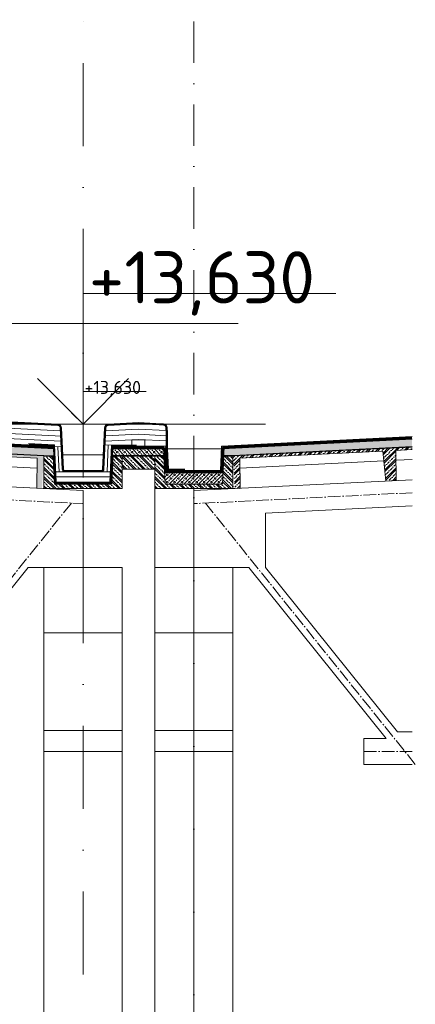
# Model space of a CAD drawing. Header units: millimetres. Extents: x -746391 to 410178, y -169697 to 100555.
# Tile 176 of 179: x 407141 to 410178, y -157226 to -149677. Entities that reach past the tile are written whole.
import ezdxf
from ezdxf.enums import TextEntityAlignment as Align

# ---------------------------------------------------------------- set-up
doc = ezdxf.new("R2010")
doc.units = ezdxf.units.MM
for name, pattern in [('AM_DIN_G_W050', [13.75, 9.75, -1.5, 1, -1.5]), ('CARKOVANA', [5, 3, -2]), ('CENTERX2', [101.6, 63.5, -12.7, 12.7, -12.7]), ('DASHDOT', [25.4, 12.7, -6.35, 0, -6.35])]:
    doc.linetypes.add(name, pattern=pattern)
doc.layers.get('0').update_dxf_attribs({"color": 9})
for name, color, linetype, lineweight in [('A99_N_kce-pohl', 9, 'Continuous', 9), ('A99_N_kce-rez-ten', 9, 'Continuous', 9), ('A99_N_koty-200-vysk', 9, 'Continuous', 9), ('A99_N_koty-50-vysk', 9, 'Continuous', 9), ('A99_N_sraf', 9, 'Continuous', 0), ('A99_S_kce-pohl', 9, 'Continuous', 5), ('A99_S_kce-rez-sil', 9, 'Continuous', 15), ('A99_S_kce-rez-ten', 9, 'Continuous', 9), ('A99_S_osy', 9, 'CENTERX2', 5), ('A99_S_sraf', 9, 'Continuous', 9)]:
    doc.layers.add(name, color=color, linetype=linetype, lineweight=lineweight)
doc.styles.add('A99_kota', font='isocpeur.ttf', dxfattribs={"height": 2})
doc.linetypes.add('IZOLACE', pattern='A,0.00254,-2.54,[134,ltypeshp.shx,S=2.54,R=0,X=-2.54,Y=0],-5.08,[134,ltypeshp.shx,S=2.54,R=180,X=2.54,Y=0],-2.54', length=10.16254)

# ---------------------------------------------------------------- blocks, each defined once
blk = doc.blocks.new('*U21')
at = {"color": 0, "linetype": 'ByBlock', "lineweight": -2}
blk.add_line((-3, 0), (7, 0), dxfattribs=at)
for points in [[(0, 0), (0, 5), (0, 5), (9.7, 5)], [(-1.75, 1.75), (0, 0), (1.75, 1.75)]]:
    blk.add_lwpolyline(points, dxfattribs=at)
at = {"color": 0, "linetype": 'ByBlock', "lineweight": -2, "style": 'A99_kota'}
for tag, p in [('VYSKA', (9.2, 7.75)), ('POPIS', (9.2, 4.5))]:
    blk.add_attdef(tag, text='', height=2, dxfattribs=at).set_placement(p, align=Align.TOP_RIGHT)

msp = doc.modelspace()

# ---------------------------------------------------------------- hatches: boundary and pattern name
at = {"layer": 'A99_S_sraf', "lineweight": 0, "transparency": 33554687}
h = msp.add_hatch(dxfattribs=at)
h.set_pattern_fill('ZELEZOBETON', color=256, scale=10, angle=-90)
h.set_pattern_definition([(45, (343417.5, -156297.5), (-35.35534, 35.35534), []), (45, (343431.64, -156297.5), (-35.35534, 35.35534), []), (45, (343459.926, -156297.5), (-21.213203, 49.497475), [20, -10, 0, -10])])
h.paths.add_polyline_path([(407325.4, -153022.1), (407322.3, -153083), (407315.5, -153220.6), (407312.9, -153271.8), (407272.9, -153269.8), (407274.4, -153039.6), (406175.8, -152984.7), (406154.3, -153213.9), (406074.4, -153209.9), (406075.9, -152979.7), (404977.3, -152924.8), (404955.8, -153153.9), (404875.9, -153149.9), (404877.4, -152919.8), (403778.8, -152864.9), (403757.3, -153094), (403677.4, -153090), (403678.9, -152859.9), (402580.3, -152805.1), (402558.8, -153034.3), (402478.9, -153030.1), (402480.4, -152800.1), (401381.8, -152745.2), (401360.3, -152974.1), (401320.4, -152972.1), (401360.8, -152163.4), (401450.7, -152167.9), (401532.6, -152732.7)])
at = {"layer": 'A99_S_sraf', "linetype": 'Continuous', "lineweight": 0, "ltscale": 2, "transparency": 33554562}
h = msp.add_hatch(dxfattribs=at)
h.set_pattern_fill('BETON-LEHKY', color=256, scale=10, angle=-90)
h.set_pattern_definition([(47.86, (371943.26, -153011.388), (-29.660305, 26.83778), []), (2.86, (371987.61, -152995.907), (26.837778, 29.660305), [5, -51.568542]), (47.86, (371992.604, -152995.657), (-29.660305, 26.83778), [5, -35]), (92.86, (371995.958, -152991.95), (-29.660305, 26.837778), [5, -51.568542]), (137.86, (371995.71, -152986.956), (-26.83778, -29.660305), [5, -35]), (2.86, (371987.008, -152983.85), (26.837778, 29.660305), [5, -51.568542]), (47.86, (371983.653, -152987.56), (-29.660305, 26.83778), [5, -35]), (92.86, (371983.902, -152992.552), (-29.660305, 26.837778), [5, -51.568542]), (137.86, (371987.61, -152995.907), (-26.83778, -29.660305), [5, -35]), (47.86, (371999.87, -152978.63), (-29.660305, 26.83778), [10, -30])])
h.paths.add_polyline_path([(407408.3, -152966.1), (401545.6, -152673.3), (401542.8, -152728.2), (407405.5, -153021.1)])
h = msp.add_hatch(dxfattribs=at)
h.set_pattern_fill('BETON-LEHKY', color=256, scale=10, angle=-90)
h.set_pattern_definition([(47.86, (371943.26, -153011.388), (-29.660305, 26.83778), []), (2.86, (371987.61, -152995.907), (26.837778, 29.660305), [5, -51.568542]), (47.86, (371992.604, -152995.657), (-29.660305, 26.83778), [5, -35]), (92.86, (371995.958, -152991.95), (-29.660305, 26.837778), [5, -51.568542]), (137.86, (371995.71, -152986.956), (-26.83778, -29.660305), [5, -35]), (2.86, (371987.008, -152983.85), (26.837778, 29.660305), [5, -51.568542]), (47.86, (371983.653, -152987.56), (-29.660305, 26.83778), [5, -35]), (92.86, (371983.902, -152992.552), (-29.660305, 26.837778), [5, -51.568542]), (137.86, (371987.61, -152995.907), (-26.83778, -29.660305), [5, -35]), (47.86, (371999.87, -152978.63), (-29.660305, 26.83778), [10, -30])])
h.paths.add_polyline_path([(410152.5, -152948.5), (410152.5, -152893.4), (408696.7, -152966.1), (408699.5, -153021.1)])
h = msp.add_hatch(dxfattribs=at)
h.set_pattern_fill('BETON-LEHKY', color=256, scale=10, angle=-90, style=0)
h.set_pattern_definition([(315, (326327.5, 85123.358), (28.284271, 28.284271), []), (270, (326340.75, 85078.29), (28.2842712, -28.2842712), [5, -51.5685425]), (315, (326340.75, 85073.29), (28.284271, 28.284271), [5, -35]), (360, (326344.284, 85069.754), (28.2842712, 28.2842712), [5, -51.5685425]), (45, (326349.284, 85069.754), (-28.284271, 28.284271), [5, -35]), (270, (326352.82, 85078.29), (28.2842712, -28.2842712), [5, -51.5685425]), (315, (326349.284, 85081.825), (28.284271, 28.284271), [5, -35]), (360, (326344.284, 85081.825), (28.2842712, 28.2842712), [5, -51.5685425]), (45, (326340.75, 85078.29), (-28.284271, 28.284271), [5, -35]), (315, (326357.39, 85065.183), (28.284271, 28.284271), [10, -30])])
h.paths.add_polyline_path([(408247.5, -153017.1), (408247.5, -152967.6), (407857.5, -152967.6), (407857.5, -153017.1)])
at = {"layer": 'A99_S_sraf', "lineweight": 0, "transparency": 33554687}
h = msp.add_hatch(dxfattribs=at)
h.set_pattern_fill('ZELEZOBETON', color=256, scale=10, angle=-90)
h.set_pattern_definition([(45, (343417.5, -156297.5), (-35.35534, 35.35534), []), (45, (343431.64, -156297.5), (-35.35534, 35.35534), []), (45, (343459.926, -156297.5), (-21.213203, 49.497475), [20, -10, 0, -10])])
h.paths.add_polyline_path([(410152.5, -152973.5), (410152.5, -152953.5), (408779.6, -153022.1), (408782.7, -153083), (408789.5, -153220.6), (408792.1, -153271.8), (408832.1, -153269.8), (408830.6, -153039.6), (409929.2, -152984.7), (409950.7, -153213.9), (410030.6, -153209.9), (410029.1, -152979.7)])
h = msp.add_hatch(dxfattribs=at)
h.set_pattern_fill('ZELEZOBETON', color=256, scale=10, angle=-90)
h.set_pattern_definition([(315, (-199372.5, 136312.5), (35.355339, 35.355339), []), (315, (-199372.5, 136298.36), (35.355339, 35.355339), []), (315, (-199372.5, 136270.074), (49.4974747, 21.2132034), [20, -10, 0, -10])])
h.paths.add_polyline_path([(407627.5, -153272.5), (407627.5, -153237.5), (407847.5, -153237.5), (407857.5, -153022.5), (407927.5, -153022.5), (407927.5, -153272.5)])
h.paths.add_polyline_path([(407327.5, -153272.5), (407327.5, -153022.5), (407397.5, -153022.5), (407407.5, -153237.5), (407627.5, -153237.5), (407627.5, -153272.5)])
at = {"layer": 'A99_S_sraf', "linetype": 'Continuous', "lineweight": 0, "transparency": 33554687}
h = msp.add_hatch(dxfattribs=at)
h.set_pattern_fill('ZELEZOBETON', color=256, scale=10, angle=-90)
h.set_pattern_definition([(315, (326327.5, 85137.5), (35.355339, 35.355339), []), (315, (326327.5, 85123.36), (35.355339, 35.355339), []), (315, (326327.5, 85095.074), (49.497475, 21.213203), [20, -10, 0, -10])])
h.paths.add_polyline_path([(408177.5, -153122.5), (408177.5, -153022.5), (407927.5, -153022.5), (407927.5, -153122.5)])
at = {"layer": 'A99_S_sraf', "lineweight": 0, "transparency": 33554687}
h = msp.add_hatch(dxfattribs=at)
h.set_pattern_fill('ZELEZOBETON', color=256, scale=10, angle=-90)
h.set_pattern_definition([(315, (-198522.5, 136312.5), (35.355339, 35.355339), []), (315, (-198522.5, 136298.36), (35.355339, 35.355339), []), (315, (-198522.5, 136270.074), (49.4974747, 21.2132034), [20, -10, 0, -10])])
h.paths.add_polyline_path([(408477.5, -153272.5), (408477.5, -153237.5), (408697.5, -153237.5), (408707.5, -153022.5), (408777.5, -153022.5), (408777.5, -153272.5)])
h.paths.add_polyline_path([(408177.5, -153272.5), (408177.5, -153022.5), (408247.5, -153022.5), (408257.5, -153237.5), (408477.5, -153237.5), (408477.5, -153272.5)])
at = {"layer": 'A99_S_sraf', "linetype": 'Continuous', "lineweight": 0, "ltscale": 2, "transparency": 33554562}
h = msp.add_hatch(dxfattribs=at)
h.set_pattern_fill('BETON-LEHKY', color=256, scale=10, angle=-90, style=0)
h.set_pattern_definition([(45, (358106.642, 85137.5), (-28.284271, 28.284271), []), (360, (358151.71, 85150.75), (28.2842712, 28.2842712), [5, -51.5685425]), (45, (358156.71, 85150.75), (-28.284271, 28.284271), [5, -35]), (90, (358160.246, 85154.284), (-28.2842712, 28.2842712), [5, -51.5685425]), (135, (358160.246, 85159.284), (-28.284271, -28.284271), [5, -35]), (360, (358151.71, 85162.82), (28.2842712, 28.2842712), [5, -51.5685425]), (45, (358148.175, 85159.284), (-28.284271, 28.284271), [5, -35]), (90, (358148.175, 85154.284), (-28.2842712, 28.2842712), [5, -51.5685425]), (135, (358151.71, 85150.75), (-28.284271, -28.284271), [5, -35]), (45, (358164.817, 85167.39), (-28.284271, 28.284271), [10, -30])])
h.paths.add_polyline_path([(408697.5, -153237.5), (408701.4, -153153.1), (408253.5, -153152.5), (408257.5, -153237.5)])

# ---------------------------------------------------------------- linework, layer by layer
at = {"layer": 'A99_N_kce-pohl'}
msp.add_lwpolyline([(408817.3, -152007.3), (401557.5, -152007.3)], dxfattribs=at)
at = {"layer": 'A99_N_kce-pohl', "linetype": 'CARKOVANA', "lineweight": 0, "ltscale": 15, "const_width": 20}
msp.add_lwpolyline([(408696.2, -152956.2), (410152.5, -152883.4)], dxfattribs=at)
at = {"layer": 'A99_N_kce-pohl', "lineweight": 0}
for points in [[(408695.7, -152946.2), (410152.5, -152873.4)], [(408696.7, -152966.1), (410152.5, -152893.4)]]:
    msp.add_lwpolyline(points, dxfattribs=at)
at = {"layer": 'A99_N_kce-pohl', "linetype": 'Continuous', "lineweight": 0}
for points in [[(407846, -153161.4), (407842.7, -153232.5), (407855.3, -152962.8)], [(407852.5, -152967.6), (408244.9, -152967.6)]]:
    msp.add_lwpolyline(points, dxfattribs=at)
at = {"layer": 'A99_N_kce-rez-ten', "linetype": 'CARKOVANA', "lineweight": 0, "ltscale": 15, "const_width": 5}
for points in [[(407627.5, -153135), (407487.2, -153135, -0.400665), (407474.8, -153123.1), (407460, -152805.9, 0.386254), (407433.9, -152779.7), (401723.3, -152494.4), (401592.2, -152394.9), (401560.4, -152175.9), (401479.9, -151995), (401370, -151995)], [(407627.5, -153140), (407487.2, -153140, -0.400665), (407469.8, -153123.3), (407455, -152806.1, 0.386254), (407433.7, -152784.7), (401721.5, -152499.3), (401587.5, -152397.6), (401555.6, -152177.3), (401476.6, -152000), (401370, -152000)], [(407627.5, -153135), (407767.8, -153135, 0.400665), (407780.2, -153123.1), (407795, -152805.9, -0.386254), (407821.1, -152779.7), (408052.5, -152768.1)], [(407627.5, -153140), (407767.8, -153140, 0.400665), (407785.2, -153123.3), (407800, -152806.1, -0.386254), (407821.3, -152784.7), (408052.5, -152773.1)], [(408272.5, -152843.4), (408270.6, -152803.9, 0.386254), (408244.5, -152777.7), (408227.8, -152776.9)], [(408267.5, -152843.4), (408265.7, -152804.1, 0.386254), (408244.3, -152782.7), (408227.8, -152781.9)]]:
    msp.add_lwpolyline(points, format="xyb", dxfattribs=at)
at = {"layer": 'A99_N_kce-rez-ten', "linetype": 'Continuous', "lineweight": 0, "ltscale": 0.5}
for points in [[(407627.5, -153132.5), (407487.2, -153132.5, -0.400665), (407477.3, -153123), (407462.5, -152805.8, 0.386254), (407434, -152777.2), (401724.2, -152491.9), (401594.5, -152393.5), (401562.8, -152175.2), (401481.5, -151992.5), (401370, -151992.5)], [(407627.5, -153137.5), (407487.2, -153137.5, -0.400665), (407472.3, -153123.2), (407457.5, -152806, 0.386254), (407433.8, -152782.2), (401722.4, -152496.9), (401589.9, -152396.2), (401558, -152176.6), (401478.2, -151997.5), (401370, -151997.5)], [(407627.5, -153142.5), (407487.2, -153142.5, -0.400665), (407467.3, -153123.4), (407452.5, -152806.2, 0.386254), (407433.5, -152787.2), (401720.6, -152501.8), (401585.2, -152399), (401553.2, -152178), (401475, -152002.5), (401370, -152002.5)], [(407627.5, -153132.5), (407767.8, -153132.5, 0.400665), (407777.7, -153123), (407792.5, -152805.8, -0.386254), (407821, -152777.2), (408052.5, -152765.6)], [(407627.5, -153137.5), (407767.8, -153137.5, 0.400665), (407782.7, -153123.2), (407797.5, -152806, -0.386254), (407821.2, -152782.2), (408052.5, -152770.6)], [(407627.5, -153142.5), (407767.8, -153142.5, 0.400665), (407787.7, -153123.4), (407802.5, -152806.2, -0.386254), (407821.5, -152787.2), (408052.5, -152775.6)], [(408275, -152843.4), (408273.1, -152803.8, 0.386254), (408244.7, -152775.2), (408227.8, -152774.4)], [(408270, -152843.4), (408268.1, -152804, 0.386254), (408244.4, -152780.2), (408227.8, -152779.4)], [(408265, -152843.4), (408263.2, -152804.3, 0.386254), (408244.2, -152785.2), (408227.8, -152784.4)]]:
    msp.add_lwpolyline(points, format="xyb", dxfattribs=at)
at = {"layer": 'A99_N_kce-rez-ten', "linetype": 'Continuous', "lineweight": 0}
for points in [[(401370, -151997.5), (401478.2, -151997.5), (401558, -152176.6), (401589.9, -152396.2), (401722.4, -152496.9), (407393.9, -152780.2)], [(401370, -152002.5), (401475, -152002.5), (401553.2, -152178), (401585.2, -152399), (401720.6, -152501.8), (407393.6, -152785.2)], [(407210, -152926.2), (407408.5, -152936.1)], [(407409, -153161.4), (407412.3, -153232.5), (407399.7, -152962.8)], [(407399.9, -152965.7), (407412.3, -153232.5), (407627.5, -153232.5)], [(407408.5, -152936.1), (407421.8, -153222.5), (407627.5, -153222.5)], [(407846.5, -152936.1), (407833.2, -153222.5), (407627.5, -153222.5)], [(407856, -152947.6), (407842.7, -153232.5), (407627.5, -153232.5)], [(408036.5, -152937.9), (407796.2, -152937.4)], [(407846, -152947.6), (408264, -152947.6)], [(407782.9, -153012.5), (407472.1, -153012.5)], [(407837.5, -153142.5), (407417.5, -153142.5)]]:
    msp.add_lwpolyline(points, dxfattribs=at)
at = {"layer": 'A99_N_kce-rez-ten', "lineweight": 0}
for points in [[(407465.4, -152868.9), (401611, -152576.4)], [(407799.6, -152868.4), (408052.5, -152855.7)], [(408265, -152866.4), (408052.5, -152855.7)]]:
    msp.add_lwpolyline(points, dxfattribs=at)
at = {"layer": 'A99_N_kce-rez-ten', "linetype": 'CARKOVANA', "lineweight": 0, "ltscale": 15}
for points, const_width in [([(408217.4, -152776.4), (408052.5, -152768.1)], 5), ([(408217.2, -152781.4), (408052.5, -152773.1)], 5), ([(407209.8, -152931.2), (407209.8, -152931.2), (407408.7, -152941.1)], 10), ([(408267.5, -152865), (408267.5, -152967.4), (408275, -153130), (408407.5, -153130)], 5), ([(408272.5, -152865), (408272.5, -152967.3), (408279.8, -153125), (408407.5, -153125)], 5), ([(407403.7, -152940.9), (407417, -153227.5), (407627.5, -153227.5)], 10), ([(407851.3, -152940.9), (407838, -153227.5), (407627.5, -153227.5)], 10)]:
    msp.add_lwpolyline(points, dxfattribs=dict(at, const_width=const_width))
at = {"layer": 'A99_N_kce-rez-ten', "linetype": 'Continuous', "lineweight": 0, "ltscale": 0.5}
for points in [[(408230.1, -152774.5), (408052.5, -152765.6)], [(408227.3, -152779.4), (408052.5, -152770.6)], [(408265, -152786.3), (408052.5, -152775.6)], [(408265, -152786.3), (408265, -152967.5), (408272.6, -153132.5), (408407.5, -153132.5)], [(408270, -152842.5), (408270, -152967.4), (408277.4, -153127.5), (408407.5, -153127.5)], [(408274.9, -152842.5), (408275, -152967.3), (408282.2, -153122.5), (408407.5, -153122.5)], [(407398.6, -152945.6), (407459.1, -152948.7)]]:
    msp.add_lwpolyline(points, dxfattribs=at)
at = {"layer": 'A99_N_kce-rez-ten', "linetype": 'CARKOVANA', "lineweight": 5, "ltscale": 15, "const_width": 10}
msp.add_lwpolyline([(408036.7, -152942.9), (408036.7, -152942.9), (407846.2, -152942.4)], dxfattribs=at)
at = {"layer": 'A99_N_sraf', "color": 1, "linetype": 'IZOLACE', "ltscale": 3.8}
for points in [[(407453.5, -152828.2), (401605.1, -152536.1)], [(407457.3, -152908.5), (401616.8, -152616.7)], [(407801.4, -152828.9), (408052.5, -152816.3)], [(408265, -152827), (408052.5, -152816.3)], [(407797.7, -152908.5), (408052.5, -152895.8)], [(408265, -152906.4), (408052.5, -152895.8)], [(407422.5, -153182.5), (407835, -153182.5)]]:
    msp.add_lwpolyline(points, dxfattribs=at)
at = {"layer": 'A99_N_sraf', "color": 1, "linetype": 'IZOLACE', "ltscale": 2}
msp.add_lwpolyline([(407434.4, -152954.1), (407443.1, -153142.5)], dxfattribs=at)
at = {"layer": 'A99_N_sraf', "color": 1, "linetype": 'IZOLACE', "lineweight": 0, "ltscale": 2}
msp.add_lwpolyline([(407821.4, -152937.5), (407811.9, -153142.5)], dxfattribs=at)
at = {"layer": 'A99_N_sraf', "linetype": 'Continuous', "lineweight": 0, "ltscale": 2, "transparency": 33554562}
for points in [[(408477.5, -153152.5), (408253.5, -153152.5), (408244.4, -152955.4)], [(408477.5, -153152.5), (408701.5, -153152.5), (408710.6, -152955.4)]]:
    msp.add_lwpolyline(points, dxfattribs=at)
at = {"layer": 'A99_S_kce-pohl', "lineweight": 5}
for p, q in [((409782.8, -155187.5), (409782.8, -155387.5)), ((409952.6, -155187.5), (409782.8, -155187.5))]:
    msp.add_line(p, q, dxfattribs=at)
for points in [[(398627.5, -152837.5), (407627.5, -153287.5)], [(410152.5, -153203.8), (408477.5, -153287.5)], [(410152.5, -153404), (409027.5, -153460.2)], [(409027.5, -153876.6), (409027.5, -153460.2)], [(406152.4, -155187.5), (407205.1, -153877.5)], [(407627.5, -153877.5), (407205.1, -153877.5)], [(408477.5, -153877.5), (408899.9, -153877.5)], [(409952.6, -155187.5), (408899.9, -153877.5)], [(410040.7, -155137.5), (409027.5, -153876.6)], [(410152.5, -155137.5), (410040.7, -155137.5)], [(410152.5, -155387.5), (409782.8, -155387.5)]]:
    msp.add_lwpolyline(points, dxfattribs=at)
at = {"layer": 'A99_S_kce-pohl', "color": 253, "linetype": 'AM_DIN_G_W050', "lineweight": 0, "ltscale": 10}
for points in [[(398622.5, -152937.4), (407622.5, -153387.4)], [(410152.5, -153303.9), (408482.5, -153387.4)], [(405927.5, -155387.5), (407538.2, -153383.2)], [(410177.5, -155387.5), (408566.8, -153383.2)], [(409782.8, -155287.5), (409782.8, -155287.5), (410152.5, -155287.5)]]:
    msp.add_lwpolyline(points, dxfattribs=at)
at = {"layer": 'A99_S_kce-pohl'}
for points in [[(407327.5, -158627.5), (407327.5, -153877.5), (407927.5, -153877.5), (407927.5, -166407.5)], [(408777.5, -158627.5), (408777.5, -153877.5), (408177.5, -153877.5), (408177.5, -166407.5)]]:
    msp.add_lwpolyline(points, dxfattribs=at)
at = {"layer": 'A99_S_kce-rez-sil', "lineweight": 13}
msp.add_line((408177.5, -166407.5), (408177.5, -153122.5), dxfattribs=at)
for points in [[(407927.5, -153272.5), (407272.9, -153269.8), (407274.4, -153039.6), (406175.8, -152984.7), (406154.3, -153213.9), (406114.4, -153211.9), (406114.4, -153211.9)], [(408477.5, -153272.5), (408832.1, -153269.8), (408830.6, -153039.6), (409929.2, -152984.7), (409950.7, -153213.9), (409990.6, -153211.9), (409990.6, -153211.9)], [(410152.5, -152973.5), (410029.1, -152979.7), (410030.6, -153209.9), (409990.6, -153211.9), (409990.6, -153211.9)], [(407927.5, -153122.5), (408177.5, -153122.5)], [(407927.5, -153122.5), (407927.5, -153272.5)]]:
    msp.add_lwpolyline(points, dxfattribs=at)
at = {"layer": 'A99_S_kce-rez-sil', "lineweight": 20}
for points in [[(407927.5, -153877.5), (407327.5, -153877.5), (407327.5, -154377.5), (407927.5, -154377.5)], [(408777.5, -153877.5), (408177.5, -153877.5), (408177.5, -154377.5), (408777.5, -154377.5)], [(407927.5, -155127.5), (407327.5, -155127.5), (407327.5, -155287.5), (407927.5, -155287.5)], [(408777.5, -155127.5), (408177.5, -155127.5), (408177.5, -155287.5), (408777.5, -155287.5)]]:
    msp.add_lwpolyline(points, close=True, dxfattribs=at)
at = {"layer": 'A99_S_kce-rez-ten', "lineweight": 13}
msp.add_line((408477.5, -153272.5), (408477.5, -166407.5), dxfattribs=at)
at = {"layer": 'A99_S_kce-rez-ten', "lineweight": 0}
for points in [[(407325.4, -153022.1), (401532.6, -152732.7), (401450.5, -152166.4)], [(407408.3, -152966.1), (401523.8, -152672.2), (401451.3, -152172.5)], [(407409.3, -152946.2), (401541.3, -152653), (401471.5, -152172.5)], [(407325.6, -153017.1), (401536.9, -152727.9)], [(408002.5, -152947.6), (408002.5, -152897.6), (408102.5, -152897.6), (408102.5, -152947.6)], [(408691, -152946.4), (410152.5, -152873.4)], [(408696.7, -152966.1), (410152.5, -152893.4)], [(408477.5, -153152.5), (408253.5, -153152.5), (408244, -152947.3)], [(408477.5, -153132.5), (408272.6, -153132.5), (408264, -152946.4)], [(408477.5, -153132.5), (408682.4, -153132.5), (408691, -152946.4)], [(408477.5, -153152.5), (408701.5, -153152.5), (408711, -152947.3)], [(408779.4, -153017.1), (410152.5, -152948.5)], [(408779.6, -153022.1), (410152.5, -152953.5)], [(407929.5, -153022.1), (407857.5, -153022.1)], [(408247.5, -153017.1), (407857.8, -153017.1)], [(407927.5, -153022.5), (408177.5, -153022.5)], [(408779.5, -153022.1), (408707.5, -153022.1)], [(408779.5, -153017.1), (408707.8, -153017.1)], [(407627.5, -153877.5), (407627.5, -153287.5)]]:
    msp.add_lwpolyline(points, dxfattribs=at)
at = {"layer": 'A99_S_kce-rez-ten', "linetype": 'CARKOVANA', "lineweight": 0, "ltscale": 15}
for points, const_width in [([(407408.8, -152956.2), (401531.8, -152662.6), (401461.3, -152172.5)], 20), ([(408696.2, -152956.2), (410152.5, -152883.4)], 20), ([(408477.5, -153142.5), (408263.1, -153142.5), (408254.4, -152955.9)], 20), ([(408477.5, -153142.5), (408691.9, -153142.5), (408700.6, -152955.9)], 20), ([(408779.5, -153019.6), (410152.5, -152951)], 5), ([(407327.5, -153020), (407399.9, -153020), (407409.9, -153235), (407627.5, -153235)], 5), ([(407927.5, -153020), (407855.1, -153020), (407845.1, -153235), (407627.5, -153235)], 5), ([(408247.5, -153019.6), (407857.6, -153019.6)], 5), ([(408779.5, -153019.6), (408707.6, -153019.6)], 5)]:
    msp.add_lwpolyline(points, dxfattribs=dict(at, const_width=const_width))
at = {"layer": 'A99_S_kce-rez-ten', "linetype": 'CARKOVANA', "ltscale": 15, "const_width": 5}
msp.add_lwpolyline([(407325.5, -153019.6), (401532.7, -152730.1)], dxfattribs=at)
at = {"layer": 'A99_S_kce-rez-ten', "linetype": 'CARKOVANA', "lineweight": 5, "ltscale": 15, "const_width": 20}
msp.add_lwpolyline([(407852.5, -152957.6), (408244.9, -152957.6)], dxfattribs=at)
at = {"layer": 'A99_S_kce-rez-ten', "lineweight": 5}
for points in [[(408262.5, -152967.5), (408692.5, -152967.5)], [(406168.8, -153059.4), (407273.9, -153114.6)], [(409936.2, -153059.4), (408831.1, -153114.6)], [(410029.6, -153054.8), (410152.5, -153048.6)]]:
    msp.add_lwpolyline(points, dxfattribs=at)
at = {"layer": 'A99_S_kce-rez-ten', "lineweight": 0}
for points in [[(407327.5, -153022.5), (407327.5, -153272.5), (407927.5, -153272.5), (407927.5, -153022.5), (407857.5, -153022.5), (407847.5, -153237.5), (407407.5, -153237.5), (407397.5, -153022.5)], [(408177.5, -153022.5), (408177.5, -153272.5), (408777.5, -153272.5), (408777.5, -153022.5), (408707.5, -153022.5), (408697.5, -153237.5), (408257.5, -153237.5), (408247.5, -153022.5)]]:
    msp.add_lwpolyline(points, close=True, dxfattribs=at)
at = {"layer": 'A99_S_osy', "linetype": 'DASHDOT', "lineweight": 13, "ltscale": 25}
msp.add_line((408477.5, -169697.3), (408477.5, -149677.3), dxfattribs=at)
at = {"layer": 'A99_S_osy', "linetype": 'DASHDOT', "lineweight": 5, "ltscale": 50}
msp.add_lwpolyline([(407627.5, -169697.3), (407627.5, -149677.3)], dxfattribs=at)
msp.add_lwpolyline([(407627.5, -169697.3), (407627.5, -149677.3)], dxfattribs=at)

# ---------------------------------------------------------------- block references
at = {"layer": 'A99_N_koty-200-vysk', "lineweight": 5}
ref = msp.add_blockref('*U21', (407627.5, -152777.5), dxfattribs=dict(at, xscale=200, yscale=200, zscale=200))
ref.add_attrib('VYSKA', '+13,630', dxfattribs={"layer": '0', "color": 0, "linetype": 'ByBlock', "lineweight": -2, "height": 400, "style": 'A99_kota'}).set_placement((409407.6, -151452.5), align=Align.TOP_RIGHT)
at = {"layer": 'A99_N_koty-50-vysk', "lineweight": 5}
ref = msp.add_blockref('*U21', (407627.5, -152777.5), dxfattribs=dict(at, xscale=50, yscale=50, zscale=50))
ref.add_attrib('VYSKA', '+13,630', dxfattribs={"layer": '0', "color": 0, "linetype": 'ByBlock', "lineweight": -2, "height": 100, "style": 'A99_kota'}).set_placement((408072.5, -152446.3), align=Align.TOP_RIGHT)

doc.saveas('drawing.dxf')
